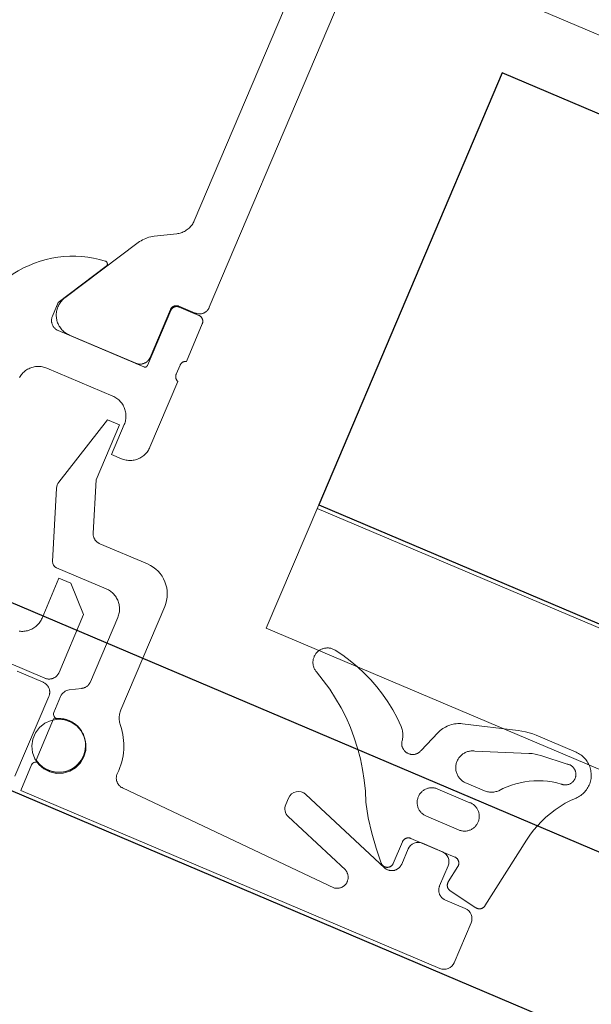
# Model space of a CAD drawing. Header units: metres. Extents: x 63115 to 703450, y -261936 to -53969.
# Tile 30 of 256: x 158443 to 158469, y -143504 to -143459. Entities that reach past the tile are written whole.
import ezdxf

# ---------------------------------------------------------------- set-up
doc = ezdxf.new("R2010")
doc.units = ezdxf.units.M
doc.layers.add('_01Hulplijnen', color=6, linetype='Continuous', plot=False)
for name, color, linetype in [('_02Binnenwanden', 2, 'Continuous'), ('_03-PROJECTION', 1, 'Continuous'), ('LAYER98', 7, 'Continuous')]:
    doc.layers.add(name, color=color, linetype=linetype)

# ---------------------------------------------------------------- blocks, each defined once
blk = doc.blocks.new('ruit_950x8')
at = {"layer": '_01Hulplijnen'}
blk.add_lwpolyline([(0, 0), (950, 0), (950, 8), (0, 8)], close=True, dxfattribs=at)
blk = doc.blocks.new('*U165')
at = {"layer": '_03-PROJECTION'}
blk.add_lwpolyline([(882.673, 34.318), (903.691, 34.318), (903.691, 12.684), (882.673, 12.684)], close=True, dxfattribs=at)
at = {"layer": 'LAYER98', "color": 7, "linetype": 'Continuous', "lineweight": 9}
for points in [[(907.23, 37.684), (893.491, 37.684)], [(911.892, 19.094), (911.892, 44.174)], [(914.091, 40.77), (914.091, 22.499)], [(914.091, 22.499), (914.093, 22.446), (914.097, 22.393), (914.103, 22.341), (914.113, 22.289), (914.126, 22.237), (914.142, 22.186), (914.159, 22.137), (914.18, 22.088), (914.203, 22.04), (914.228, 21.994), (914.256, 21.949), (914.286, 21.905), (914.319, 21.863), (914.353, 21.823), (914.391, 21.785), (914.43, 21.749), (914.47, 21.715), (914.513, 21.683), (914.557, 21.654), (914.601, 21.627)], [(914.601, 21.627), (915.516, 21.114)], [(915.516, 21.114), (915.584, 21.073), (915.651, 21.028), (915.715, 20.98), (915.776, 20.928), (915.835, 20.873), (915.891, 20.815), (915.943, 20.754), (915.992, 20.691), (916.038, 20.624), (916.08, 20.556)], [(916.08, 20.556), (918.194, 16.894)], [(912.392, 18.594), (912.364, 18.595), (912.337, 18.597), (912.31, 18.601), (912.283, 18.606), (912.258, 18.613), (912.231, 18.621), (912.206, 18.63), (912.182, 18.641), (912.157, 18.653), (912.134, 18.666), (912.11, 18.681), (912.089, 18.696), (912.067, 18.713), (912.047, 18.732), (912.028, 18.751), (912.01, 18.771), (911.993, 18.792), (911.977, 18.814), (911.963, 18.837), (911.949, 18.86), (911.937, 18.884), (911.927, 18.909), (911.917, 18.935), (911.909, 18.961), (911.903, 18.987), (911.897, 19.014), (911.894, 19.04), (911.892, 19.067), (911.892, 19.094)], [(917.01, 18.977), (917.006, 18.984), (917.003, 18.991), (917, 18.998), (916.997, 19.005), (916.995, 19.012), (916.994, 19.02), (916.992, 19.027), (916.991, 19.035), (916.991, 19.042), (916.991, 19.05), (916.991, 19.057), (916.992, 19.065), (916.993, 19.072), (916.995, 19.08), (916.997, 19.087), (917, 19.094), (917.003, 19.101), (917.006, 19.108), (917.009, 19.115), (917.014, 19.121), (917.017, 19.127), (917.022, 19.133), (917.027, 19.139), (917.032, 19.145), (917.038, 19.15), (917.044, 19.155), (917.05, 19.159), (917.056, 19.163), (917.062, 19.167), (917.069, 19.171), (917.076, 19.174), (917.083, 19.177), (917.091, 19.179), (917.098, 19.181), (917.105, 19.182), (917.112, 19.183), (917.12, 19.184), (917.128, 19.184), (917.135, 19.184), (917.142, 19.184)], [(917.142, 19.184), (917.417, 19.149), (917.689, 19.099), (917.959, 19.034), (918.224, 18.954), (918.484, 18.86), (918.739, 18.752), (918.987, 18.629), (919.228, 18.494), (919.462, 18.344), (919.686, 18.182), (919.901, 18.008), (920.107, 17.823), (920.302, 17.626), (920.485, 17.419), (920.657, 17.202), (920.817, 16.976), (920.964, 16.741), (921.098, 16.498), (921.218, 16.249), (921.323, 15.993), (921.415, 15.732)], [(918.392, 15.884), (918.392, 16.584), (917.01, 18.977)], [(911.892, 18.265), (911.892, 18.281), (911.892, 18.297), (911.895, 18.313), (911.898, 18.329), (911.902, 18.345), (911.907, 18.36), (911.912, 18.375), (911.919, 18.39), (911.926, 18.405), (911.934, 18.419), (911.942, 18.433), (911.952, 18.446), (911.963, 18.459), (911.974, 18.471), (911.984, 18.482), (911.997, 18.493), (912.01, 18.503), (912.022, 18.513), (912.036, 18.522), (912.051, 18.529), (912.065, 18.537), (912.08, 18.543), (912.096, 18.549), (912.111, 18.554), (912.127, 18.557), (912.142, 18.56), (912.159, 18.563), (912.175, 18.564), (912.191, 18.564)], [(911.892, 16.384), (911.892, 18.265)], [(912.191, 18.564), (913.171, 18.564)], [(913.201, 18.594), (912.392, 18.594)], [(913.171, 18.564), (913.187, 18.564), (913.203, 18.563), (913.22, 18.56), (913.235, 18.557), (913.251, 18.554), (913.267, 18.549), (913.282, 18.543), (913.297, 18.537), (913.311, 18.529), (913.326, 18.522), (913.34, 18.513), (913.352, 18.503), (913.365, 18.493), (913.377, 18.482), (913.389, 18.471), (913.399, 18.459), (913.41, 18.446), (913.419, 18.433), (913.428, 18.419), (913.436, 18.405), (913.443, 18.39), (913.45, 18.375), (913.455, 18.36), (913.46, 18.345), (913.464, 18.329), (913.467, 18.313), (913.47, 18.297), (913.471, 18.281), (913.471, 18.265)], [(913.502, 18.294), (913.501, 18.311), (913.5, 18.327), (913.497, 18.343), (913.494, 18.359), (913.49, 18.375), (913.485, 18.39), (913.48, 18.405), (913.474, 18.42), (913.467, 18.435), (913.459, 18.449), (913.45, 18.463), (913.44, 18.476), (913.43, 18.489), (913.419, 18.501), (913.408, 18.512), (913.395, 18.523), (913.383, 18.533), (913.37, 18.543), (913.356, 18.551), (913.342, 18.559), (913.327, 18.567), (913.312, 18.573), (913.297, 18.579), (913.282, 18.584), (913.266, 18.587), (913.25, 18.59), (913.234, 18.593), (913.218, 18.594), (913.201, 18.594)], [(913.471, 18.265), (913.471, 15.504)], [(913.501, 15.894), (913.502, 18.294)], [(918.194, 16.894), (918.22, 16.847), (918.243, 16.799), (918.264, 16.749), (918.281, 16.698), (918.296, 16.647), (918.308, 16.594), (918.317, 16.542), (918.324, 16.488), (918.327, 16.435), (918.328, 16.381), (918.326, 16.327), (918.321, 16.274), (918.313, 16.221), (918.303, 16.168), (918.289, 16.116), (918.272, 16.065), (918.253, 16.015), (918.231, 15.966), (918.207, 15.918), (918.181, 15.871), (918.151, 15.826), (918.119, 15.783), (918.086, 15.741), (918.05, 15.702), (918.011, 15.664), (917.971, 15.628), (917.929, 15.595), (917.885, 15.564), (917.84, 15.535), (917.793, 15.509), (917.745, 15.485), (917.695, 15.464), (917.644, 15.446), (917.594, 15.43), (917.541, 15.417), (917.488, 15.407), (917.435, 15.4), (917.382, 15.396), (917.328, 15.394)], [(912.091, 16.111), (912.091, 16.126), (912.09, 16.141), (912.088, 16.157), (912.086, 16.171), (912.082, 16.186), (912.078, 16.201), (912.073, 16.215), (912.067, 16.229), (912.061, 16.243), (912.054, 16.256), (912.046, 16.269), (912.037, 16.282), (912.028, 16.294), (912.018, 16.305), (912.008, 16.316), (911.996, 16.326), (911.984, 16.336), (911.973, 16.345), (911.96, 16.353), (911.947, 16.361), (911.934, 16.368), (911.92, 16.374), (911.905, 16.38), (911.892, 16.384)], [(912.091, 15.658), (912.091, 16.111)], [(914.001, 15.394), (913.974, 15.395), (913.947, 15.397), (913.92, 15.401), (913.893, 15.406), (913.867, 15.413), (913.842, 15.421), (913.816, 15.43), (913.791, 15.441), (913.767, 15.453), (913.743, 15.466), (913.721, 15.481), (913.698, 15.496), (913.678, 15.513), (913.657, 15.531), (913.638, 15.551), (913.62, 15.571), (913.603, 15.592), (913.587, 15.614), (913.572, 15.637), (913.559, 15.66), (913.547, 15.684), (913.537, 15.709), (913.527, 15.735), (913.519, 15.761), (913.513, 15.787), (913.508, 15.814), (913.504, 15.84), (913.502, 15.868), (913.501, 15.894)], [(911.892, 15.384), (911.905, 15.389), (911.92, 15.395), (911.934, 15.401), (911.947, 15.408), (911.96, 15.415), (911.973, 15.424), (911.984, 15.433), (911.996, 15.442), (912.008, 15.453), (912.018, 15.464), (912.028, 15.475), (912.037, 15.487), (912.046, 15.5), (912.054, 15.513), (912.061, 15.526), (912.067, 15.54), (912.073, 15.554), (912.078, 15.568), (912.082, 15.583), (912.086, 15.597), (912.088, 15.612), (912.09, 15.627), (912.091, 15.642), (912.091, 15.658)], [(913.471, 15.504), (913.472, 15.498), (913.472, 15.492), (913.473, 15.485), (913.474, 15.479), (913.476, 15.472), (913.477, 15.466), (913.479, 15.46), (913.482, 15.454), (913.485, 15.448), (913.488, 15.442), (913.492, 15.437), (913.495, 15.432), (913.5, 15.427), (913.504, 15.422), (913.509, 15.417), (913.514, 15.413), (913.518, 15.409), (913.523, 15.405), (913.529, 15.402), (913.535, 15.398), (913.541, 15.396), (913.547, 15.393), (913.553, 15.391), (913.559, 15.389), (913.565, 15.387), (913.571, 15.386), (913.578, 15.385), (913.585, 15.385), (913.591, 15.384)], [(917.892, 15.384), (917.918, 15.385), (917.945, 15.387), (917.972, 15.391), (917.999, 15.396), (918.025, 15.403), (918.051, 15.41), (918.076, 15.42), (918.101, 15.431), (918.125, 15.443), (918.148, 15.456), (918.172, 15.471), (918.193, 15.486), (918.215, 15.503), (918.235, 15.521), (918.254, 15.541), (918.272, 15.561), (918.289, 15.582), (918.305, 15.604), (918.319, 15.627), (918.333, 15.65), (918.345, 15.674), (918.355, 15.699), (918.365, 15.725), (918.373, 15.751), (918.38, 15.777), (918.385, 15.804), (918.389, 15.83), (918.391, 15.857), (918.392, 15.884)], [(911.892, 12.091), (911.892, 15.384)], [(913.591, 15.384), (917.892, 15.384)], [(917.328, 15.394), (914.001, 15.394)], [(914.392, 13.585), (914.337, 13.583), (914.283, 13.579), (914.229, 13.572), (914.176, 13.561), (914.124, 13.548), (914.072, 13.533), (914.02, 13.514), (913.972, 13.492), (913.923, 13.468), (913.876, 13.442), (913.83, 13.412), (913.786, 13.381), (913.744, 13.347), (913.703, 13.311), (913.665, 13.273), (913.629, 13.232), (913.595, 13.19), (913.563, 13.146), (913.534, 13.1), (913.508, 13.053), (913.483, 13.005), (913.462, 12.955), (913.443, 12.904), (913.428, 12.852), (913.414, 12.8), (913.404, 12.747), (913.397, 12.693), (913.392, 12.639), (913.392, 12.585)], [(917.691, 13.585), (914.392, 13.585)], [(918.685, 12.693), (918.678, 12.747), (918.668, 12.8), (918.654, 12.852), (918.639, 12.904), (918.62, 12.955), (918.599, 13.005), (918.574, 13.053), (918.548, 13.1), (918.518, 13.146), (918.487, 13.19), (918.453, 13.232), (918.417, 13.273), (918.379, 13.311), (918.339, 13.347), (918.296, 13.381), (918.252, 13.412), (918.207, 13.442), (918.159, 13.468), (918.111, 13.492), (918.061, 13.514), (918.011, 13.533), (917.959, 13.548), (917.906, 13.561), (917.852, 13.572), (917.799, 13.579), (917.745, 13.583), (917.691, 13.585)], [(903.691, 12.684), (903.691, 6.5)], [(915.135, 8.964), (914.191, 12.484), (913.591, 12.484), (913.591, 9.723), (912.75, 7.413)], [(913.392, 12.585), (913.392, 11.085), (912.892, 11.085)], [(912.892, 11.085), (912.837, 11.086), (912.782, 11.091), (912.728, 11.098), (912.676, 11.108), (912.623, 11.121), (912.57, 11.138), (912.519, 11.156), (912.47, 11.178), (912.421, 11.202), (912.374, 11.229), (912.328, 11.258), (912.284, 11.29), (912.241, 11.324), (912.201, 11.361), (912.163, 11.4), (912.127, 11.44), (912.093, 11.483), (912.061, 11.527), (912.032, 11.573), (912.006, 11.62), (911.981, 11.669), (911.961, 11.719), (911.942, 11.77), (911.926, 11.822), (911.913, 11.875), (911.903, 11.928), (911.896, 11.982), (911.892, 12.036), (911.892, 12.091)], [(913.963, 5.482), (915.121, 8.664)], [(912.75, 7.413), (912.74, 7.389), (912.729, 7.364), (912.718, 7.341), (912.704, 7.318), (912.689, 7.296), (912.673, 7.275), (912.656, 7.254), (912.638, 7.235), (912.619, 7.216), (912.599, 7.199), (912.578, 7.182), (912.557, 7.167), (912.534, 7.153), (912.511, 7.14), (912.486, 7.129), (912.462, 7.119), (912.437, 7.109), (912.412, 7.102), (912.386, 7.096), (912.36, 7.091), (912.334, 7.087), (912.308, 7.085), (912.28, 7.084)], [(887.484, 4.868), (887.442, 4.914), (887.402, 4.963), (887.365, 5.013), (887.331, 5.066), (887.3, 5.12), (887.271, 5.175), (887.246, 5.233), (887.225, 5.291), (887.205, 5.351), (887.189, 5.411), (887.178, 5.473), (887.168, 5.535), (887.163, 5.597), (887.16, 5.66), (887.162, 5.722), (887.166, 5.785), (887.175, 5.847), (887.185, 5.908), (887.2, 5.969), (887.219, 6.029), (887.239, 6.088), (887.264, 6.145), (887.292, 6.202), (887.322, 6.256), (887.355, 6.309), (887.392, 6.36), (887.431, 6.409), (887.473, 6.456), (887.517, 6.5), (887.562, 6.542), (887.611, 6.582), (887.662, 6.618), (887.715, 6.652), (887.769, 6.683), (887.825, 6.711), (887.883, 6.736), (887.941, 6.758), (888.001, 6.776), (888.061, 6.791), (888.123, 6.803), (888.184, 6.812), (888.247, 6.817), (888.309, 6.819)], [(888.309, 6.819), (890.301, 6.82)], [(890.301, 6.82), (890.475, 6.813), (890.648, 6.797), (890.821, 6.772), (890.992, 6.739), (891.161, 6.697)], [(900.376, 6.807), (900.412, 6.812), (900.448, 6.814), (900.485, 6.815), (900.521, 6.814), (900.558, 6.81), (900.594, 6.805), (900.63, 6.798), (900.665, 6.789), (900.699, 6.778), (900.733, 6.765), (900.767, 6.75), (900.799, 6.733), (900.83, 6.715), (900.861, 6.695), (900.89, 6.673), (900.918, 6.65), (900.945, 6.626), (900.971, 6.599), (900.994, 6.572), (901.017, 6.543), (901.037, 6.514), (901.057, 6.483), (901.074, 6.451), (901.09, 6.418), (901.103, 6.384), (901.115, 6.35), (901.126, 6.315), (901.134, 6.279), (901.14, 6.244), (901.144, 6.207), (901.146, 6.171), (901.146, 6.135), (901.145, 6.098), (901.142, 6.062), (901.136, 6.026), (901.129, 5.991), (901.119, 5.955), (901.107, 5.921), (901.095, 5.887), (901.079, 5.854), (901.062, 5.821), (901.044, 5.79), (901.023, 5.76), (901.002, 5.731), (900.978, 5.703), (900.953, 5.676), (900.927, 5.651), (900.899, 5.628), (900.871, 5.606), (900.841, 5.585), (900.809, 5.566), (900.777, 5.549)], [(912.28, 7.084), (909.892, 7.084)], [(891.161, 6.697), (893.639, 5.979)], [(896.202, 4.76), (896.521, 5.046), (896.856, 5.315), (897.205, 5.564), (897.567, 5.794), (897.942, 6.004), (898.327, 6.193), (898.723, 6.36), (899.126, 6.506), (899.537, 6.629), (899.954, 6.73), (900.376, 6.807)], [(888.466, 6.155), (888.439, 6.16), (888.413, 6.163), (888.387, 6.166), (888.36, 6.166), (888.334, 6.166), (888.308, 6.163), (888.281, 6.16), (888.256, 6.155), (888.23, 6.149), (888.205, 6.141), (888.18, 6.131), (888.155, 6.121), (888.132, 6.109), (888.109, 6.096), (888.087, 6.082), (888.065, 6.067), (888.045, 6.05), (888.025, 6.032), (888.007, 6.013), (887.989, 5.994), (887.973, 5.973), (887.957, 5.952), (887.943, 5.929), (887.931, 5.906), (887.919, 5.882), (887.908, 5.858), (887.899, 5.833), (887.892, 5.808), (887.886, 5.782), (887.881, 5.756), (887.877, 5.73), (887.875, 5.704), (887.875, 5.677), (887.876, 5.651), (887.878, 5.624), (887.882, 5.598), (887.887, 5.572), (887.893, 5.547), (887.901, 5.522), (887.911, 5.497), (887.921, 5.473), (887.934, 5.449), (887.946, 5.426), (887.961, 5.404), (887.976, 5.383), (887.993, 5.362), (888.011, 5.343), (888.03, 5.324), (888.05, 5.307), (888.07, 5.291), (888.092, 5.275), (888.114, 5.261), (888.138, 5.249), (888.161, 5.237), (888.185, 5.227), (888.211, 5.218), (888.236, 5.211), (888.262, 5.204), (888.288, 5.2), (888.314, 5.197), (888.341, 5.195), (888.367, 5.194)], [(889.739, 6.043), (888.466, 6.155)], [(890.286, 5.92), (890.152, 5.962), (890.017, 5.997), (889.879, 6.024), (889.739, 6.043)], [(892.627, 5.042), (890.286, 5.92)], [(893.639, 5.979), (893.708, 5.955), (893.776, 5.929), (893.844, 5.898), (893.908, 5.864), (893.972, 5.826), (894.033, 5.785), (894.092, 5.741), (894.148, 5.694), (894.202, 5.644), (894.253, 5.591), (894.301, 5.535), (894.346, 5.477), (894.388, 5.417), (894.426, 5.354), (894.461, 5.289), (894.492, 5.223), (894.52, 5.155)], [(900.777, 5.549), (900.333, 5.312), (899.901, 5.052), (899.483, 4.769), (899.082, 4.465), (898.697, 4.14), (898.33, 3.795), (897.981, 3.431), (897.652, 3.05), (897.344, 2.651), (897.057, 2.237), (896.792, 1.808), (896.551, 1.366), (896.333, 0.912)], [(908.392, 5.584), (908.392, 0.415)], [(888.367, 5.194), (888.577, 5.164), (888.784, 5.122), (888.989, 5.068), (889.191, 5.003), (889.39, 4.927), (889.583, 4.839), (889.77, 4.742), (889.953, 4.634), (890.13, 4.515), (890.299, 4.388), (890.461, 4.251), (890.615, 4.105), (890.761, 3.951), (890.897, 3.789)], [(892.402, 3.521), (892.443, 3.521), (892.485, 3.523), (892.526, 3.528), (892.567, 3.534), (892.608, 3.543), (892.648, 3.554), (892.688, 3.567), (892.726, 3.582), (892.765, 3.6), (892.802, 3.619), (892.838, 3.64), (892.872, 3.663), (892.905, 3.688), (892.937, 3.715), (892.968, 3.744), (892.997, 3.774), (893.023, 3.805), (893.049, 3.838), (893.073, 3.872), (893.095, 3.908), (893.114, 3.944), (893.133, 3.982), (893.148, 4.02), (893.162, 4.06), (893.174, 4.1), (893.183, 4.14), (893.19, 4.181), (893.195, 4.223), (893.198, 4.264), (893.198, 4.306), (893.196, 4.348), (893.192, 4.389), (893.186, 4.43), (893.179, 4.471), (893.168, 4.511), (893.155, 4.551), (893.141, 4.59), (893.123, 4.628), (893.104, 4.665), (893.083, 4.701), (893.06, 4.736), (893.036, 4.769), (893.01, 4.802), (892.981, 4.832), (892.952, 4.861), (892.921, 4.889), (892.888, 4.915), (892.853, 4.939), (892.818, 4.961), (892.782, 4.981), (892.745, 5), (892.706, 5.016), (892.667, 5.03), (892.627, 5.042)], [(894.52, 5.155), (894.92, 4.095)], [(910.191, 4.284), (910.192, 4.338), (910.197, 4.392), (910.204, 4.446), (910.215, 4.499), (910.227, 4.552), (910.243, 4.604), (910.262, 4.655), (910.283, 4.704), (910.308, 4.753), (910.334, 4.8), (910.363, 4.846), (910.395, 4.89), (910.429, 4.932), (910.465, 4.972), (910.504, 5.01), (910.544, 5.046), (910.586, 5.08), (910.63, 5.112), (910.676, 5.141), (910.723, 5.168), (910.771, 5.192), (910.821, 5.213), (910.872, 5.232), (910.924, 5.248), (910.976, 5.261), (911.029, 5.271), (911.083, 5.279), (911.137, 5.283), (911.191, 5.285)], [(911.191, 5.285), (913.682, 5.284)], [(888.828, 2.197), (888.776, 2.468), (888.709, 2.736), (888.628, 3), (888.531, 3.258), (888.421, 3.511), (888.297, 3.758), (888.159, 3.997), (888.009, 4.229), (887.847, 4.452), (887.671, 4.665), (887.484, 4.868)], [(895.898, 4.168), (895.906, 4.219), (895.918, 4.27), (895.932, 4.321), (895.947, 4.37), (895.967, 4.419), (895.988, 4.466), (896.012, 4.513), (896.038, 4.558), (896.066, 4.602), (896.097, 4.644), (896.13, 4.684), (896.165, 4.723), (896.202, 4.76)], [(911.691, 0.884), (911.691, 3.785), (912.791, 4.885), (913.392, 4.885), (913.392, 2.885)], [(894.92, 4.095), (894.928, 4.069), (894.937, 4.043), (894.949, 4.018), (894.961, 3.994), (894.976, 3.971), (894.99, 3.948), (895.007, 3.926), (895.023, 3.905), (895.042, 3.885), (895.062, 3.866), (895.083, 3.848), (895.104, 3.831), (895.127, 3.815), (895.15, 3.801), (895.174, 3.788), (895.198, 3.776), (895.224, 3.766), (895.25, 3.757), (895.276, 3.749), (895.303, 3.743), (895.329, 3.739), (895.356, 3.735), (895.384, 3.734), (895.411, 3.733), (895.438, 3.735), (895.466, 3.738), (895.493, 3.742), (895.519, 3.747), (895.546, 3.755), (895.571, 3.763), (895.597, 3.773), (895.622, 3.785), (895.646, 3.797), (895.67, 3.811), (895.692, 3.827), (895.714, 3.843), (895.735, 3.86), (895.755, 3.879), (895.773, 3.899), (895.792, 3.92), (895.808, 3.942), (895.823, 3.964), (895.838, 3.988), (895.851, 4.012), (895.862, 4.036), (895.872, 4.062), (895.881, 4.088), (895.888, 4.114), (895.893, 4.141), (895.898, 4.168)], [(910.191, 1.05), (910.191, 4.284)], [(890.897, 3.789), (890.933, 3.756), (890.969, 3.724), (891.007, 3.694), (891.047, 3.667), (891.088, 3.642), (891.131, 3.619), (891.174, 3.598), (891.219, 3.58), (891.265, 3.564), (891.311, 3.55), (891.358, 3.539), (891.405, 3.531), (891.454, 3.525), (891.502, 3.521)], [(891.502, 3.521), (892.402, 3.521)], [(891.903, 2.762), (891.866, 2.762), (891.83, 2.76), (891.793, 2.756), (891.757, 2.75), (891.721, 2.743), (891.685, 2.733), (891.65, 2.721), (891.616, 2.707), (891.583, 2.692), (891.551, 2.675), (891.519, 2.656), (891.488, 2.635), (891.459, 2.613), (891.432, 2.589), (891.404, 2.564), (891.379, 2.537), (891.355, 2.509), (891.333, 2.48), (891.312, 2.449), (891.294, 2.418), (891.276, 2.385), (891.261, 2.352), (891.247, 2.317), (891.235, 2.283), (891.226, 2.247), (891.218, 2.211), (891.212, 2.175), (891.208, 2.138), (891.206, 2.102), (891.206, 2.065), (891.208, 2.028), (891.212, 1.992), (891.218, 1.955), (891.226, 1.919), (891.235, 1.884), (891.247, 1.849), (891.261, 1.815), (891.276, 1.781), (891.294, 1.749), (891.312, 1.717), (891.333, 1.687), (891.355, 1.658), (891.379, 1.629), (891.404, 1.603), (891.432, 1.577), (891.459, 1.554), (891.488, 1.532), (891.519, 1.511), (891.551, 1.492), (891.583, 1.475), (891.616, 1.459), (891.65, 1.446), (891.685, 1.434), (891.721, 1.424), (891.757, 1.416), (891.793, 1.41), (891.83, 1.406), (891.866, 1.404), (891.903, 1.404)], [(893.504, 2.762), (891.903, 2.762)], [(893.504, 1.404), (893.54, 1.404), (893.577, 1.406), (893.613, 1.41), (893.649, 1.416), (893.685, 1.424), (893.722, 1.434), (893.756, 1.446), (893.79, 1.459), (893.823, 1.475), (893.856, 1.492), (893.888, 1.511), (893.918, 1.532), (893.947, 1.554), (893.976, 1.577), (894.002, 1.603), (894.027, 1.629), (894.052, 1.658), (894.073, 1.687), (894.095, 1.717), (894.113, 1.749), (894.131, 1.781), (894.145, 1.815), (894.159, 1.849), (894.171, 1.884), (894.182, 1.919), (894.189, 1.955), (894.195, 1.992), (894.199, 2.028), (894.201, 2.065), (894.201, 2.102), (894.199, 2.138), (894.195, 2.175), (894.189, 2.211), (894.182, 2.247), (894.171, 2.283), (894.159, 2.317), (894.145, 2.352), (894.131, 2.385), (894.113, 2.418), (894.095, 2.449), (894.073, 2.48), (894.052, 2.509), (894.027, 2.537), (894.002, 2.564), (893.976, 2.589), (893.947, 2.613), (893.918, 2.635), (893.888, 2.656), (893.856, 2.675), (893.823, 2.692), (893.79, 2.707), (893.756, 2.721), (893.722, 2.733), (893.685, 2.743), (893.649, 2.75), (893.613, 2.756), (893.577, 2.76), (893.54, 2.762), (893.504, 2.762)], [(913.392, 2.885), (913.392, 2.831), (913.397, 2.777), (913.404, 2.723), (913.415, 2.67), (913.428, 2.617), (913.443, 2.566), (913.462, 2.515), (913.483, 2.465), (913.508, 2.417), (913.534, 2.369), (913.563, 2.324), (913.595, 2.28), (913.629, 2.238), (913.665, 2.197), (913.703, 2.159), (913.744, 2.123), (913.786, 2.089), (913.83, 2.057), (913.876, 2.028), (913.923, 2.002), (913.972, 1.977), (914.021, 1.956), (914.072, 1.937), (914.124, 1.921)], [(889.409, -1.349), (888.828, 2.197)], [(891.903, 1.404), (893.504, 1.404)], [(896.333, 0.912), (895.947, 0.294), (895.525, -0.299), (895.069, -0.867), (894.58, -1.406)], [(910.441, 0.618), (910.418, 0.632), (910.395, 0.648), (910.373, 0.664), (910.352, 0.682), (910.333, 0.702), (910.314, 0.722), (910.297, 0.743), (910.28, 0.765), (910.266, 0.789), (910.251, 0.812), (910.239, 0.837), (910.227, 0.862), (910.219, 0.888), (910.21, 0.914), (910.203, 0.941), (910.198, 0.968), (910.194, 0.995), (910.192, 1.023), (910.191, 1.05)], [(910.941, 0.329), (910.441, 0.618)], [(912.191, 0.384), (912.164, 0.385), (912.137, 0.387), (912.11, 0.391), (912.084, 0.396), (912.058, 0.403), (912.031, 0.41), (912.006, 0.42), (911.981, 0.431), (911.957, 0.443), (911.934, 0.456), (911.91, 0.471), (911.889, 0.486), (911.867, 0.503), (911.848, 0.521), (911.828, 0.541), (911.81, 0.561), (911.793, 0.582), (911.777, 0.604), (911.763, 0.627), (911.749, 0.65), (911.737, 0.674), (911.726, 0.699), (911.718, 0.725), (911.709, 0.751), (911.703, 0.777), (911.697, 0.804), (911.694, 0.83), (911.691, 0.857), (911.691, 0.884)], [(891.563, 0.184), (891.548, 0.183), (891.531, 0.182), (891.516, 0.18), (891.5, 0.177), (891.484, 0.173), (891.469, 0.168), (891.453, 0.162), (891.438, 0.156), (891.424, 0.149), (891.41, 0.141), (891.396, 0.132), (891.383, 0.123), (891.371, 0.113), (891.358, 0.102), (891.347, 0.091), (891.336, 0.079), (891.326, 0.067), (891.316, 0.053), (891.308, 0.04), (891.3, 0.026), (891.293, 0.011), (891.286, -0.003), (891.28, -0.018), (891.275, -0.034), (891.271, -0.05), (891.268, -0.065), (891.266, -0.081), (891.265, -0.098), (891.264, -0.114), (891.265, -0.13), (891.266, -0.146), (891.267, -0.162)], [(893.764, 0.184), (891.563, 0.184)], [(893.191, 0.184), (892.191, 0.184)], [(894.063, -0.116), (894.063, -0.1), (894.062, -0.084), (894.059, -0.068), (894.057, -0.052), (894.053, -0.036), (894.048, -0.021), (894.043, -0.005), (894.036, 0.01), (894.029, 0.024), (894.02, 0.038), (894.012, 0.052), (894.003, 0.065), (893.992, 0.078), (893.981, 0.09), (893.97, 0.101), (893.958, 0.112), (893.945, 0.122), (893.933, 0.132), (893.919, 0.141), (893.904, 0.149), (893.89, 0.156), (893.875, 0.162), (893.859, 0.168), (893.844, 0.173), (893.828, 0.177), (893.812, 0.18), (893.796, 0.182), (893.78, 0.183), (893.764, 0.184)], [(899.02, 0.155), (894.362, -1.542)], [(908.392, 0.415), (908.39, 0.362), (908.386, 0.31), (908.379, 0.257), (908.369, 0.206), (908.356, 0.155), (908.342, 0.104), (908.324, 0.055), (908.304, 0.006), (908.281, -0.041), (908.256, -0.088), (908.228, -0.132), (908.198, -0.176), (908.166, -0.217), (908.132, -0.257)], [(911.691, -0.316), (911.691, -0.288), (911.694, -0.262), (911.697, -0.235), (911.703, -0.208), (911.709, -0.182), (911.718, -0.156), (911.726, -0.131), (911.737, -0.106), (911.749, -0.081), (911.763, -0.058), (911.777, -0.035), (911.793, -0.013), (911.81, 0.008), (911.828, 0.028), (911.848, 0.047), (911.867, 0.066), (911.889, 0.082), (911.91, 0.098), (911.934, 0.113), (911.957, 0.126), (911.981, 0.138), (912.006, 0.149), (912.031, 0.158), (912.058, 0.166), (912.084, 0.173), (912.11, 0.178), (912.137, 0.181), (912.164, 0.184), (912.191, 0.184)], [(913.99, 0.384), (912.191, 0.384)], [(912.191, 0.184), (913.491, 0.184)], [(891.267, -0.162), (891.394, -0.992)], [(891.691, -0.316), (891.691, -1.316)], [(893.691, -1.072), (893.691, -0.316)], [(894.063, -1.198), (894.063, -0.116)], [(899.691, -0.634), (899.691, -0.315)], [(911.191, -0.906), (911.191, -0.104)], [(911.691, -4.316), (911.691, -0.316)], [(889.761, -1.595), (889.745, -1.598), (889.728, -1.6), (889.712, -1.6), (889.695, -1.6), (889.679, -1.599), (889.662, -1.597), (889.646, -1.594), (889.63, -1.591), (889.614, -1.586), (889.599, -1.581), (889.584, -1.574), (889.568, -1.567), (889.555, -1.559), (889.54, -1.551), (889.526, -1.541), (889.514, -1.531), (889.501, -1.52), (889.489, -1.509), (889.478, -1.496), (889.468, -1.484), (889.458, -1.47), (889.449, -1.456), (889.441, -1.442), (889.434, -1.427), (889.427, -1.412), (889.422, -1.397), (889.417, -1.381), (889.412, -1.365), (889.409, -1.349)], [(891.154, -1.332), (889.761, -1.595)], [(891.394, -0.992), (891.396, -1.008), (891.398, -1.025), (891.398, -1.041), (891.397, -1.058), (891.396, -1.074), (891.393, -1.09), (891.391, -1.107), (891.386, -1.122), (891.381, -1.138), (891.375, -1.153), (891.368, -1.169), (891.36, -1.183), (891.352, -1.197), (891.343, -1.211), (891.333, -1.224), (891.323, -1.237), (891.311, -1.249), (891.3, -1.26), (891.287, -1.271), (891.274, -1.281), (891.261, -1.29), (891.246, -1.299), (891.231, -1.307), (891.217, -1.313), (891.201, -1.319), (891.185, -1.325), (891.17, -1.329), (891.154, -1.332)], [(891.691, -1.316), (891.69, -1.343), (891.688, -1.37), (891.684, -1.396), (891.68, -1.423), (891.673, -1.449), (891.665, -1.475), (891.655, -1.501), (891.644, -1.526), (891.633, -1.55), (891.62, -1.573), (891.605, -1.596), (891.589, -1.618), (891.572, -1.639), (891.555, -1.659), (891.535, -1.679), (891.515, -1.697), (891.494, -1.714), (891.472, -1.729), (891.449, -1.744), (891.426, -1.757), (891.401, -1.769), (891.376, -1.78), (891.351, -1.789), (891.325, -1.797), (891.299, -1.804), (891.272, -1.809), (891.245, -1.813), (891.219, -1.815), (891.191, -1.816)], [(894.362, -1.542), (894.336, -1.55), (894.309, -1.558), (894.283, -1.563), (894.256, -1.568), (894.228, -1.57), (894.201, -1.571), (894.174, -1.571), (894.146, -1.569), (894.119, -1.566), (894.092, -1.562), (894.065, -1.556), (894.039, -1.548), (894.014, -1.539), (893.988, -1.528), (893.963, -1.517), (893.939, -1.503), (893.916, -1.489), (893.893, -1.473), (893.872, -1.456), (893.851, -1.438), (893.832, -1.419), (893.813, -1.399), (893.796, -1.377), (893.779, -1.355), (893.765, -1.332), (893.751, -1.308), (893.738, -1.284), (893.727, -1.259), (893.718, -1.233), (893.71, -1.207), (893.703, -1.18), (893.698, -1.153), (893.694, -1.126), (893.692, -1.099), (893.691, -1.072)], [(894.58, -1.406), (894.568, -1.417), (894.557, -1.428), (894.544, -1.438), (894.53, -1.447), (894.517, -1.456), (894.503, -1.464), (894.488, -1.471), (894.473, -1.477), (894.458, -1.483), (894.442, -1.487), (894.427, -1.491), (894.411, -1.494), (894.394, -1.496), (894.379, -1.497), (894.362, -1.498), (894.346, -1.497), (894.33, -1.496), (894.313, -1.494), (894.298, -1.491), (894.282, -1.486), (894.267, -1.482), (894.252, -1.476), (894.237, -1.47), (894.223, -1.462), (894.208, -1.454), (894.194, -1.446), (894.182, -1.436), (894.169, -1.426), (894.157, -1.415), (894.145, -1.404), (894.135, -1.392), (894.125, -1.379), (894.115, -1.366), (894.106, -1.352), (894.099, -1.338), (894.092, -1.323), (894.085, -1.308), (894.079, -1.293), (894.075, -1.278), (894.071, -1.262), (894.067, -1.246), (894.065, -1.23), (894.064, -1.214), (894.063, -1.198)], [(895.976, -2.34), (899.362, -1.104)], [(910.908, -3.344), (910.846, -3.37), (910.783, -3.393), (910.719, -3.413), (910.653, -3.429), (910.588, -3.441), (910.521, -3.45), (910.454, -3.455), (910.387, -3.457), (910.32, -3.455), (910.253, -3.449), (910.186, -3.44), (910.12, -3.427), (910.056, -3.411), (909.991, -3.391), (909.929, -3.368), (909.867, -3.341), (909.807, -3.311), (909.748, -3.278), (909.691, -3.242), (909.638, -3.203), (909.585, -3.161), (909.535, -3.116), (909.487, -3.068), (909.443, -3.018), (909.401, -2.966), (909.362, -2.911), (909.326, -2.855), (909.293, -2.796), (909.263, -2.736), (909.236, -2.674), (909.214, -2.611), (909.193, -2.547), (909.178, -2.482), (909.165, -2.416), (909.156, -2.35), (909.15, -2.283), (909.148, -2.215), (909.15, -2.149), (909.156, -2.082), (909.165, -2.015), (909.178, -1.949), (909.193, -1.884), (909.214, -1.82), (909.236, -1.757), (909.263, -1.695), (909.293, -1.635), (909.326, -1.577), (909.362, -1.52), (909.401, -1.465), (909.443, -1.413), (909.487, -1.363), (909.535, -1.315), (909.585, -1.271), (909.638, -1.228), (909.691, -1.189), (909.748, -1.153), (909.807, -1.12), (909.867, -1.09), (909.929, -1.063), (909.991, -1.04), (910.056, -1.02), (910.12, -1.004), (910.186, -0.991), (910.253, -0.982), (910.32, -0.976), (910.387, -0.974), (910.454, -0.976), (910.521, -0.981), (910.588, -0.99), (910.653, -1.003), (910.719, -1.018), (910.783, -1.038), (910.846, -1.061), (910.908, -1.087)], [(911.085, -3.244), (911.085, -1.187)], [(891.191, -1.816), (890.191, -1.816)], [(889.691, -2.316), (889.691, -4.316)], [(896.11, -3.3), (896.083, -3.294), (896.057, -3.288), (896.031, -3.279), (896.006, -3.27), (895.98, -3.259), (895.956, -3.246), (895.933, -3.233), (895.909, -3.218), (895.888, -3.202), (895.866, -3.185), (895.846, -3.167), (895.827, -3.147), (895.809, -3.127), (895.792, -3.106), (895.775, -3.083), (895.761, -3.06), (895.748, -3.037), (895.735, -3.012), (895.725, -2.987), (895.716, -2.962), (895.707, -2.936), (895.701, -2.909), (895.695, -2.882), (895.691, -2.855), (895.689, -2.828), (895.688, -2.801), (895.689, -2.774), (895.691, -2.746), (895.695, -2.719), (895.7, -2.693), (895.706, -2.666), (895.714, -2.64), (895.724, -2.614), (895.733, -2.589), (895.746, -2.565), (895.759, -2.541), (895.773, -2.518), (895.789, -2.495), (895.806, -2.474), (895.824, -2.454), (895.843, -2.434), (895.863, -2.415), (895.884, -2.398), (895.906, -2.382), (895.929, -2.367), (895.952, -2.353), (895.976, -2.34)], [(907.395, -2.342), (907.396, -2.37), (907.395, -2.397), (907.393, -2.424), (907.391, -2.452), (907.385, -2.479), (907.379, -2.505), (907.37, -2.531), (907.361, -2.557), (907.351, -2.582), (907.338, -2.607), (907.324, -2.631), (907.309, -2.654), (907.293, -2.676), (907.276, -2.697), (907.258, -2.717), (907.238, -2.737), (907.218, -2.755), (907.196, -2.772), (907.174, -2.788), (907.15, -2.802), (907.127, -2.816), (907.101, -2.828), (907.077, -2.838), (907.051, -2.847), (907.024, -2.855), (906.998, -2.861), (906.971, -2.866), (906.943, -2.87), (906.916, -2.871)], [(906.916, -2.871), (896.11, -3.3)], [(911.191, -4.816), (911.191, -3.526)], [(890.191, -4.816), (911.191, -4.816)]]:
    blk.add_lwpolyline(points, dxfattribs=at)
at = {"layer": 'LAYER98', "color": 2, "linetype": 'Continuous', "lineweight": 9}
for points in [[(903.691, 12.5), (82.85, 12.5)], [(903.691, 12.5), (82.85, 12.5)], [(903.691, 6.5), (82.85, 6.5)]]:
    blk.add_lwpolyline(points, dxfattribs=at)
at = {"layer": 'LAYER98', "color": 7, "linetype": 'Continuous', "lineweight": 9}
for points in [[(915.121, 8.664, 0.153912), (915.135, 8.964)], [(909.892, 7.084, 0.414162), (908.392, 5.584)], [(913.682, 5.284, 0.315327), (913.963, 5.482)], [(892.191, 0.184, 0.41422), (891.691, -0.316)], [(893.691, -0.316, 0.41422), (893.191, 0.184)], [(899.691, -0.315, 0.520195), (899.02, 0.155)], [(911.191, -0.104, 0.26795), (910.941, 0.329)], [(908.132, -0.257, 0.201576), (907.395, -2.342)], [(899.362, -1.104, 0.314992), (899.691, -0.634)], [(910.908, -1.087, 0.546645), (911.19, -0.906)], [(911.085, -1.187, 1.883011), (911.085, -3.244)], [(890.191, -1.816, 0.414153), (889.691, -2.316)], [(911.191, -3.526, 0.546645), (910.908, -3.343)], [(889.691, -4.316, 0.414222), (890.191, -4.816)]]:
    blk.add_lwpolyline(points, format="xyb", dxfattribs=at)
blk.add_lwpolyline([(911.163, -3.218), (911.378, -2.99), (911.528, -2.715), (911.606, -2.412), (911.606, -2.099), (911.528, -1.795), (911.378, -1.521), (911.163, -1.292), (910.898, -1.124), (910.601, -1.027), (910.288, -1.008), (909.979, -1.067), (909.696, -1.2), (909.455, -1.4), (909.27, -1.653), (909.155, -1.944), (909.116, -2.255), (909.155, -2.566), (909.27, -2.858), (909.455, -3.111), (909.696, -3.311), (909.979, -3.444), (910.288, -3.503), (910.601, -3.483), (910.898, -3.386), (911.163, -3.218)], close=True, dxfattribs=at)
blk = doc.blocks.new('pui_02')
at = {"layer": '_03-PROJECTION', "xscale": -1, "rotation": 337}
for name, p in [('*U165', (-2815.71, -2587.147)), ('ruit_950x8', (-2834.065, -2584.787))]:
    blk.add_blockref(name, p, dxfattribs=at)

msp = doc.modelspace()

# ---------------------------------------------------------------- block references
at = {"layer": '_02Binnenwanden'}
msp.add_blockref('pui_02', (162099.369, -141258.61), dxfattribs=at)

doc.saveas('drawing.dxf')
